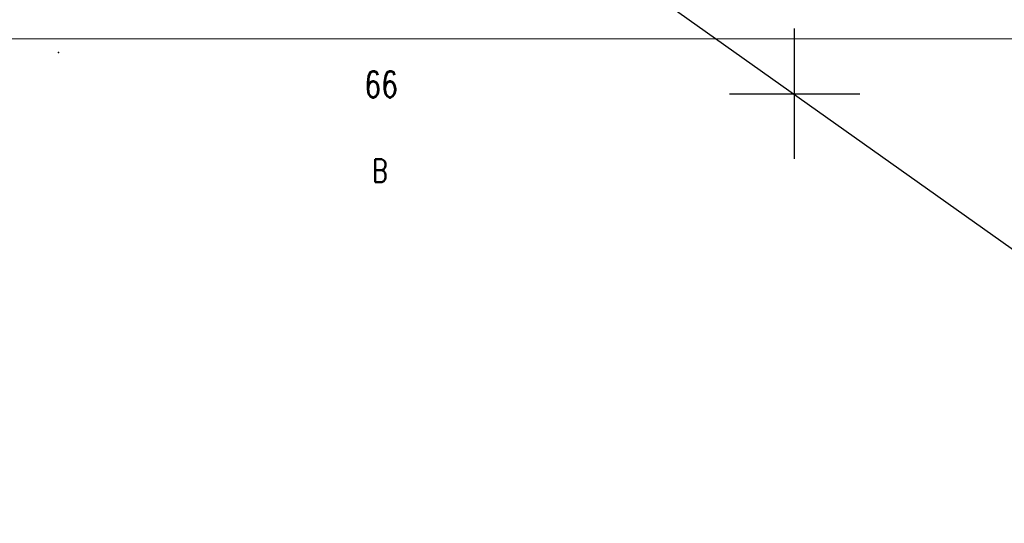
# Model space of a CAD drawing. Extents: x 5552506 to 5553307, y 5642054 to 5642708.
# Tile 9 of 72: x 5552820 to 5552858, y 5642384 to 5642403. Entities that reach past the tile are written whole.
import ezdxf
from ezdxf.enums import TextEntityAlignment as Align

# ---------------------------------------------------------------- set-up
doc = ezdxf.new("R2010")
doc.units = 0
doc.header["$MEASUREMENT"] = 0
doc.layers.add('3DPLAN_A_TABELKA POMIESZCZEŃ', color=7, linetype='Continuous', lineweight=0)
for name, color, linetype in [('EGB_Budynek', 7, 'Continuous'), ('EGB_DzialkaEwidencyjna', 7, 'Continuous'), ('EGB_KonturUzytkuGruntowego', 7, 'Continuous'), ('krzyze', 7, 'Continuous')]:
    doc.layers.add(name, color=color, linetype=linetype)
doc.styles.add('STYL_ARIAL', font='simplex', dxfattribs={"width": 0.75, "oblique": 0.1})

msp = doc.modelspace()

# ---------------------------------------------------------------- linework, layer by layer
at = {"color": 7}
msp.add_point((5552821.77, 5642401.58), dxfattribs=at)
at = {"layer": '3DPLAN_A_TABELKA POMIESZCZEŃ', "color": 1, "linetype": 'ByBlock'}
msp.add_lwpolyline([(5552761.03735, 5642402.10817), (5552971.03735, 5642402.10817), (5552971.03735, 5642550.60817), (5552761.03735, 5642550.60817)], close=True, dxfattribs=at)
at = {"layer": 'EGB_Budynek', "color": 7}
msp.add_polyline3d([(5552844.78, 5642418.06, 0), (5552879.99, 5642393.4, 0), (5552873.17, 5642383.53, 0), (5552838.13, 5642408.38, 0), (5552844.78, 5642418.06, 0)], dxfattribs=at)
at = {"layer": 'krzyze', "color": 7}
for points in [[(5552850, 5642397.5, 0), (5552850, 5642402.5, 0)], [(5552847.5, 5642400, 0), (5552852.5, 5642400, 0)]]:
    msp.add_polyline3d(points, dxfattribs=at)

# ---------------------------------------------------------------- texts
at = {"layer": 'EGB_DzialkaEwidencyjna', "color": 7, "style": 'STYL_ARIAL', "width": 0.75}
msp.add_text('66', height=1, dxfattribs=at).set_placement((5552833.5, 5642399.5556), align=Align.BOTTOM_LEFT)
at = {"layer": 'EGB_KonturUzytkuGruntowego', "color": 92, "style": 'STYL_ARIAL', "width": 0.75}
msp.add_text('B', height=0.875, dxfattribs=at).set_placement((5552833.8, 5642396.3486), align=Align.BOTTOM_LEFT)

doc.saveas('drawing.dxf')
